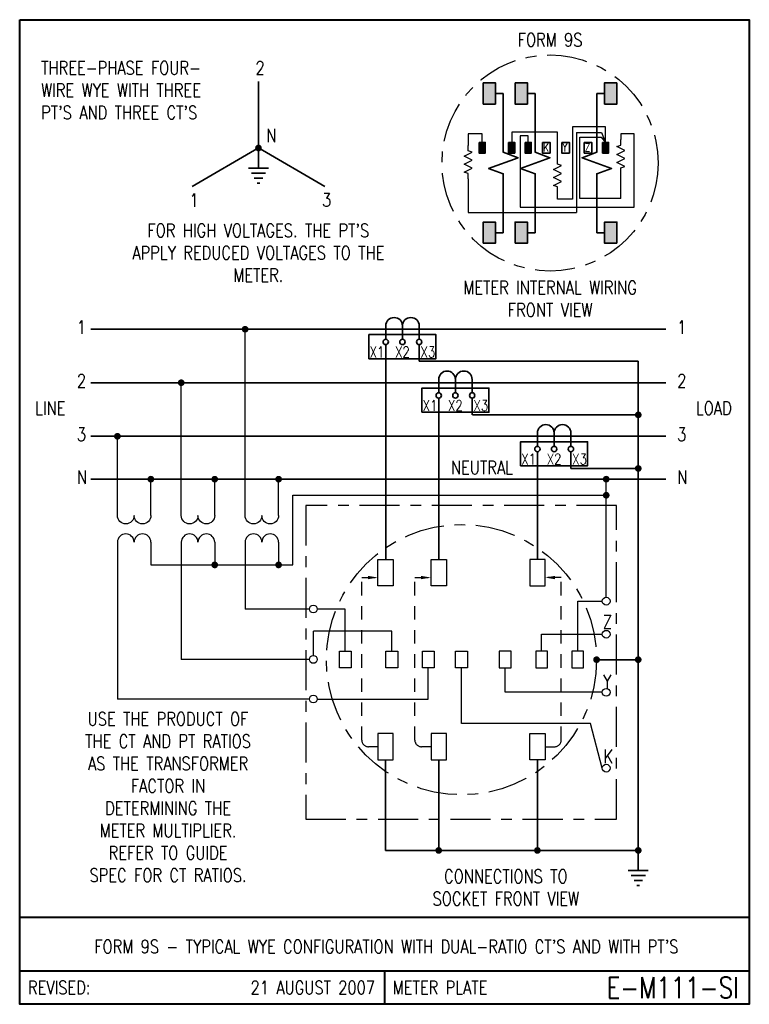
# Model space of a CAD drawing. Header units: inches. Extents: x 0 to 6.81, y 0 to 9.19.
import ezdxf
from ezdxf.enums import TextEntityAlignment as Align

# ---------------------------------------------------------------- set-up
doc = ezdxf.new("R2010")
doc.units = ezdxf.units.IN
doc.header["$LTSCALE"] = 0.5
doc.header["$MEASUREMENT"] = 0
doc.linetypes.add('CENTER2', pattern=[1.125, 0.75, -0.125, 0.125, -0.125])
doc.linetypes.add('HIDDEN', pattern=[0.375, 0.25, -0.125])
for name, color, linetype, lineweight in [('E-DETL-1LINE', 4, 'Continuous', 35), ('E-DETL-TEXT', 3, 'Continuous', 35), ('E-DETL-TTLB', 2, 'Continuous', 40), ('E-DETL-TTLB-TEXT', 5, 'Continuous', 50)]:
    doc.layers.add(name, color=color, linetype=linetype, lineweight=lineweight)
doc.layers.add('E-DETL-FINE', color=8, linetype='Continuous')
doc.styles.add('ROMANS', font='romans.shx', dxfattribs={"height": 0.046875})
doc.styles.get("Standard").update_dxf_attribs({"font": 'romans.shx', "width": 0.8})

# ---------------------------------------------------------------- blocks, each defined once
blk = doc.blocks.new('E-004')
at = {"const_width": 0.03125}
blk.add_lwpolyline([(-0.015625, 0, 1), (0.015625, 0, 1)], format="xyb", close=True, dxfattribs=at)
blk = doc.blocks.new('PE008')
for p, q in [((0.1875, -0.0938), (0.1875, 0.0938)), ((0.1875, 0), (0, 0)), ((0.2344, -0.0667), (0.2344, 0.0667)), ((0.2812, -0.0396), (0.2812, 0.0396)), ((0.3281, -0.0126), (0.3281, 0.0126))]:
    blk.add_line(p, q)
blk = doc.blocks.new('PE001c')
for p, q in [((0, 0.21875), (0, -0.21875)), ((-0.03125, 0.15625), (0.03125, 0.15625)), ((-0.03125, 0), (0.09375, 0)), ((-0.03125, -0.15625), (0.03125, -0.15625))]:
    blk.add_line(p, q)
blk.add_lwpolyline([(-0.03125, 0.15625, 1), (-0.03125, 0, 1), (-0.03125, -0.15625)], format="xyb")

msp = doc.modelspace()

# ---------------------------------------------------------------- hatches: boundary and pattern name
at = {"layer": 'E-DETL-1LINE'}
for points in [[(4.4405, 8.5988), (4.3262, 8.5988), (4.3262, 8.4008), (4.4405, 8.4008)], [(4.7385, 8.5988), (4.6241, 8.5988), (4.6241, 8.4008), (4.7385, 8.4008)], [(5.4595, 8.4008), (5.5738, 8.4008), (5.5738, 8.5988), (5.4595, 8.5988)], [(4.3447, 8.0422), (4.2876, 8.0422), (4.2876, 7.9432), (4.3447, 7.9432)], [(4.6208, 8.0422), (4.5636, 8.0422), (4.5636, 7.9432), (4.6208, 7.9432)], [(4.7741, 8.0422), (4.7169, 8.0422), (4.7169, 7.9432), (4.7741, 7.9432)], [(5.4967, 8.0422), (5.4396, 8.0422), (5.4396, 7.9432), (5.4967, 7.9432)], [(4.4405, 7.2992), (4.3262, 7.2992), (4.3262, 7.1012), (4.4405, 7.1012)], [(4.7385, 7.2992), (4.6241, 7.2992), (4.6241, 7.1012), (4.7385, 7.1012)], [(5.4595, 7.1012), (5.5738, 7.1012), (5.5738, 7.2992), (5.4595, 7.2992)]]:
    msp.add_hatch(color=256, dxfattribs=at).paths.add_polyline_path(points)

# ---------------------------------------------------------------- linework, layer by layer
for p, q in [((2.2287, 8.6111), (2.2287, 7.9904)), ((4.4405, 8.4998), (4.5136, 8.4998)), ((4.5136, 8.4998), (4.5136, 8.1411)), ((4.7385, 8.4998), (4.8116, 8.4998)), ((4.8116, 8.4998), (4.8116, 8.1411)), ((5.3864, 8.4998), (5.3864, 8.1411)), ((5.4595, 8.4998), (5.3864, 8.4998)), ((2.2287, 7.9904), (1.6087, 7.6325)), ((2.2287, 7.9904), (2.8486, 7.6325)), ((4.5136, 7.5589), (4.5136, 7.2992)), ((4.8116, 7.5589), (4.8116, 7.2992)), ((5.3864, 7.5589), (5.3864, 7.2992)), ((4.5136, 7.2002), (4.5136, 7.2992)), ((4.8116, 7.2002), (4.8116, 7.2992)), ((5.3864, 7.2002), (5.3864, 7.2992)), ((4.4405, 7.2002), (4.5136, 7.2002)), ((4.7385, 7.2002), (4.8116, 7.2002)), ((5.4595, 7.2002), (5.3864, 7.2002)), ((6.0293, 6.2993), (0.6637, 6.2993)), ((3.4161, 6.2681), (3.4161, 6.2056)), ((3.7286, 6.2681), (3.7286, 6.2056)), ((3.4161, 6.1556), (3.4161, 4.1518)), ((3.7286, 6.1556), (3.7286, 6.1553)), ((3.7286, 6.1553), (3.7286, 6)), ((5.773, 6), (3.7286, 6)), ((5.773, 6), (5.773, 1.436)), ((6.0293, 5.8), (0.6637, 5.8)), ((3.9105, 5.7063), (3.9105, 5.7688)), ((4.223, 5.7688), (4.223, 5.7063)), ((3.9105, 4.1518), (3.9105, 5.6563)), ((4.223, 5.6563), (4.223, 5.5)), ((5.773, 5.5), (4.225, 5.5)), ((6.0293, 5.3), (0.6637, 5.3)), ((4.8317, 5.2688), (4.8317, 5.2063)), ((5.1442, 5.2688), (5.1442, 5.2063)), ((4.8317, 5.1562), (4.8317, 4.1518)), ((5.1442, 5.1562), (5.1442, 5)), ((5.773, 5), (5.1442, 5)), ((6.0293, 4.9), (0.6637, 4.9)), ((5.3844, 3.2158), (5.773, 3.2158)), ((3.4151, 2.2798), (3.4151, 1.436)), ((3.9105, 2.2798), (3.9105, 1.436)), ((4.8317, 2.2798), (4.8317, 1.436)), ((5.773, 1.436), (3.4151, 1.436))]:
    msp.add_line(p, q, dxfattribs=at)
for points in [[(4.3262, 8.5988), (4.4405, 8.5988), (4.4405, 8.4008), (4.3262, 8.4008)], [(4.6241, 8.5988), (4.7385, 8.5988), (4.7385, 8.4008), (4.6241, 8.4008)], [(5.5738, 8.5988), (5.4595, 8.5988), (5.4595, 8.4008), (5.5738, 8.4008)], [(4.2876, 8.0422), (4.3447, 8.0422), (4.3447, 7.9432), (4.2876, 7.9432)], [(4.5636, 8.0422), (4.6208, 8.0422), (4.6208, 7.9432), (4.5636, 7.9432)], [(4.7169, 8.0422), (4.7741, 8.0422), (4.7741, 7.9432), (4.7169, 7.9432)], [(4.8792, 8.0422), (4.9499, 8.0422), (4.9499, 7.9432), (4.8792, 7.9432)], [(5.0597, 8.0422), (5.1303, 8.0422), (5.1303, 7.9432), (5.0597, 7.9432)], [(5.2687, 8.0422), (5.3393, 8.0422), (5.3393, 7.9432), (5.2687, 7.9432)], [(5.4396, 8.0422), (5.4967, 8.0422), (5.4967, 7.9432), (5.4396, 7.9432)], [(4.3262, 7.1012), (4.4405, 7.1012), (4.4405, 7.2992), (4.3262, 7.2992)], [(4.6241, 7.1012), (4.7385, 7.1012), (4.7385, 7.2992), (4.6241, 7.2992)], [(5.5738, 7.1012), (5.4595, 7.1012), (5.4595, 7.2992), (5.5738, 7.2992)], [(3.2595, 6.0243), (3.8845, 6.0243), (3.8845, 6.2493), (3.2595, 6.2493)], [(3.7538, 5.525), (4.3788, 5.525), (4.3788, 5.75), (3.7538, 5.75)], [(4.675, 5.025), (5.3, 5.025), (5.3, 5.25), (4.675, 5.25)]]:
    msp.add_lwpolyline(points, close=True, dxfattribs=at)
for points in [[(4.5136, 8.1411), (4.5136, 7.95), (4.651, 7.9), (4.3763, 7.8), (4.5136, 7.75), (4.5136, 7.5589)], [(4.8116, 8.1411), (4.8116, 7.95), (4.949, 7.9), (4.6742, 7.8), (4.8116, 7.75), (4.8116, 7.5589)], [(5.3864, 8.1411), (5.3864, 7.95), (5.249, 7.9), (5.5237, 7.8), (5.3864, 7.75), (5.3864, 7.5589)]]:
    msp.add_lwpolyline(points, dxfattribs=at)
for centre in [(3.4161, 6.1806), (3.5724, 6.1806), (3.7286, 6.1806), (3.9105, 5.6813), (4.0667, 5.6813), (4.223, 5.6813), (4.8317, 5.1813), (4.9879, 5.1813), (5.1442, 5.1813)]:
    msp.add_circle(centre, 0.025, dxfattribs=at)
at = {"layer": 'E-DETL-FINE'}
for p, q in [((5.4682, 8.187), (5.1609, 8.187)), ((5.1609, 8.187), (5.1609, 7.5133)), ((5.4682, 8.0422), (5.4682, 8.187)), ((4.3162, 8.1234), (4.1859, 8.1234)), ((4.1859, 8.1234), (4.1859, 8.0135)), ((4.3162, 8.0422), (4.3162, 8.1234)), ((5.0192, 8.1379), (4.5922, 8.1379)), ((4.5922, 8.1379), (4.5922, 8.0422)), ((4.7455, 8.1032), (4.672, 8.1032)), ((4.672, 8.1032), (4.672, 7.4381)), ((4.7455, 8.0422), (4.7455, 8.1032)), ((5.0192, 7.8894), (5.0192, 8.1379)), ((5.1957, 8.135), (5.1957, 7.3889)), ((5.1957, 8.135), (5.43, 8.135)), ((5.2275, 7.5191), (5.2275, 8.0916)), ((5.2275, 8.0916), (5.4271, 8.0916)), ((5.4271, 8.0916), (5.4682, 8.0422)), ((5.43, 8.135), (5.4682, 8.0422)), ((5.6118, 8.1234), (5.6118, 8.0681)), ((5.7338, 8.1234), (5.6118, 8.1234)), ((5.7338, 7.4381), (5.7338, 8.1234)), ((5.6118, 7.5191), (5.6118, 7.7556)), ((4.1859, 7.701), (4.1859, 7.3889)), ((5.0192, 7.5133), (5.0192, 7.5769)), ((5.1609, 7.5133), (5.0192, 7.5133)), ((5.6118, 7.5191), (5.2275, 7.5191)), ((4.1859, 7.3889), (5.1957, 7.3889)), ((4.672, 7.4381), (5.7338, 7.4381)), ((2.104, 4.5613), (2.104, 6.2993)), ((1.5078, 4.5613), (1.5078, 5.8)), ((0.9117, 4.5613), (0.9117, 5.3)), ((1.2242, 4.5613), (1.2242, 4.9)), ((1.8203, 4.5613), (1.8203, 4.9)), ((2.4165, 4.5613), (2.4165, 4.9)), ((5.474, 3.7979), (5.474, 4.9)), ((0.9117, 4.3113), (0.9117, 2.8485)), ((1.2242, 4.3113), (1.2242, 4.1)), ((1.5078, 4.3113), (1.5078, 3.2182)), ((1.8203, 4.3113), (1.8203, 4.1)), ((2.104, 4.3113), (2.104, 3.6886)), ((2.4165, 4.3113), (2.4165, 4.1)), ((2.7044, 3.6886), (2.104, 3.6886)), ((3.0387, 3.6886), (2.777, 3.6886)), ((3.0387, 3.2956), (3.0387, 3.6886)), ((5.2081, 3.7616), (5.4377, 3.7616)), ((5.2081, 3.2956), (5.2081, 3.7616)), ((3.4734, 3.4808), (2.7407, 3.4808)), ((2.7407, 3.2545), (2.7407, 3.4808)), ((3.4734, 3.2956), (3.4734, 3.4808)), ((4.8709, 3.2956), (4.8709, 3.4531)), ((4.8709, 3.4531), (5.4377, 3.4531)), ((2.7044, 3.2182), (1.5078, 3.2182)), ((3.8132, 2.8485), (3.8132, 3.1409)), ((4.1234, 2.6194), (4.1234, 3.1409)), ((4.5312, 2.9115), (4.5312, 3.1409)), ((2.7044, 2.8485), (0.9117, 2.8485)), ((2.777, 2.8485), (3.8132, 2.8485)), ((5.4377, 2.9115), (4.5312, 2.9115)), ((5.3264, 2.6194), (4.1234, 2.6194)), ((5.4377, 2.2037), (5.3264, 2.6194))]:
    msp.add_line(p, q, dxfattribs=at)
at = {"layer": 'E-DETL-FINE', "linetype": 'HIDDEN'}
for p, q in [((3.1926, 2.4661), (3.1926, 3.9819)), ((3.1926, 3.9819), (3.3437, 3.9819)), ((3.688, 2.4661), (3.688, 3.9819)), ((3.688, 3.9819), (3.839, 3.9819)), ((5.0542, 3.9819), (4.9031, 3.9819)), ((5.0542, 2.4661), (5.0542, 3.9819)), ((3.3437, 2.4036), (3.2551, 2.4036)), ((3.839, 2.4036), (3.7505, 2.4036)), ((4.9031, 2.4036), (4.9917, 2.4036))]:
    msp.add_line(p, q, dxfattribs=at)
at = {"layer": 'E-DETL-FINE'}
for points in [[(4.1859, 7.701), (4.1859, 7.751), (4.1484, 7.7635), (4.2234, 7.801), (4.1484, 7.8385), (4.2234, 7.876), (4.1484, 7.9135), (4.2234, 7.951), (4.1859, 7.9635), (4.1859, 8.0135)], [(5.6118, 7.7556), (5.6118, 7.8056), (5.6493, 7.8181), (5.5743, 7.8556), (5.6493, 7.8931), (5.5743, 7.9306), (5.6493, 7.9681), (5.5743, 8.0056), (5.6118, 8.0181), (5.6118, 8.0681)], [(5.0192, 7.5769), (5.0192, 7.6269), (4.9817, 7.6394), (5.0567, 7.6769), (4.9817, 7.7144), (5.0567, 7.7519), (4.9817, 7.7894), (5.0567, 7.8269), (5.0192, 7.8394), (5.0192, 7.8894)], [(1.2242, 4.1), (2.55, 4.1), (2.55, 4.75), (5.474, 4.75)]]:
    msp.add_lwpolyline(points, dxfattribs=at)
at = {"layer": 'E-DETL-FINE', "linetype": 'CENTER2'}
msp.add_lwpolyline([(2.6692, 1.7262), (5.5712, 1.7262), (5.5712, 4.6555), (2.6692, 4.6555)], close=True, dxfattribs=at)
at = {"layer": 'E-DETL-FINE'}
for points in [[(1.2242, 4.5613, -1), (1.0679, 4.5613, -1), (0.9117, 4.5613)], [(1.8203, 4.5613, -1), (1.6641, 4.5613, -1), (1.5078, 4.5613)], [(2.4165, 4.5613, -1), (2.2602, 4.5613, -1), (2.104, 4.5613)], [(1.2242, 4.3113, 1), (1.0679, 4.3113, 1), (0.9117, 4.3113)], [(1.8203, 4.3113, 1), (1.6641, 4.3113, 1), (1.5078, 4.3113)], [(2.4165, 4.3113, 1), (2.2602, 4.3113, 1), (2.104, 4.3113)]]:
    msp.add_lwpolyline(points, format="xyb", dxfattribs=at)
for points in [[(3.3437, 4.1518), (3.4866, 4.1518), (3.4866, 3.9043), (3.3437, 3.9043)], [(3.839, 4.1518), (3.9819, 4.1518), (3.9819, 3.9043), (3.839, 3.9043)], [(4.9031, 4.1518), (4.7602, 4.1518), (4.7602, 3.9043), (4.9031, 3.9043)], [(2.9834, 3.2956), (3.0939, 3.2956), (3.0939, 3.1409), (2.9834, 3.1409)], [(3.4182, 3.2956), (3.5286, 3.2956), (3.5286, 3.1409), (3.4182, 3.1409)], [(3.758, 3.2956), (3.8684, 3.2956), (3.8684, 3.1409), (3.758, 3.1409)], [(4.0682, 3.2956), (4.1786, 3.2956), (4.1786, 3.1409), (4.0682, 3.1409)], [(4.5864, 3.2956), (4.4759, 3.2956), (4.4759, 3.1409), (4.5864, 3.1409)], [(4.9262, 3.2956), (4.8157, 3.2956), (4.8157, 3.1409), (4.9262, 3.1409)], [(5.2633, 3.2956), (5.1529, 3.2956), (5.1529, 3.1409), (5.2633, 3.1409)], [(3.3437, 2.2798), (3.4866, 2.2798), (3.4866, 2.5274), (3.3437, 2.5274)], [(3.839, 2.2798), (3.9819, 2.2798), (3.9819, 2.5274), (3.839, 2.5274)], [(4.9031, 2.2798), (4.7602, 2.2798), (4.7602, 2.5274), (4.9031, 2.5274)]]:
    msp.add_lwpolyline(points, close=True, dxfattribs=at)
at = {"layer": 'E-DETL-FINE', "linetype": 'CENTER2'}
for centre, radius in [((4.95, 7.85), 1.0088), ((4.1234, 3.2158), 1.261)]:
    msp.add_circle(centre, radius, dxfattribs=at)
at = {"layer": 'E-DETL-FINE'}
for centre in [(5.474, 3.7616), (2.7407, 3.6886), (5.474, 3.4531), (2.7407, 3.2182), (5.474, 2.9115), (2.7407, 2.8485), (5.474, 2.2037)]:
    msp.add_circle(centre, 0.0363, dxfattribs=at)
at = {"layer": 'E-DETL-FINE', "linetype": 'HIDDEN'}
for centre, start, end in [((3.2551, 2.4661), 180, 270), ((3.7505, 2.4661), 180, 270), ((4.9917, 2.4661), 270, 0)]:
    msp.add_arc(centre, 0.0625, start, end, dxfattribs=at)
at = {"layer": 'E-DETL-FINE'}
for points in [[(3.2499, 3.9976), (3.3437, 3.9819), (3.2499, 3.9663)], [(3.7453, 3.9976), (3.839, 3.9819), (3.7453, 3.9663)], [(4.9969, 3.9976), (4.9031, 3.9819), (4.9969, 3.9663)]]:
    msp.add_solid(points, dxfattribs=at)
at = {"layer": 'E-DETL-TTLB'}
msp.add_lwpolyline([(0, 9.1875), (6.8095, 9.1875), (6.8095, 0), (0, 0)], close=True, dxfattribs=at)
for points in [[(0, 0.8125), (6.8095, 0.8125)], [(0, 0.3125), (6.8095, 0.3125)], [(3.4048, 0.3125), (3.4048, 0)]]:
    msp.add_lwpolyline(points, dxfattribs=at)

# ---------------------------------------------------------------- block references
at = {"layer": 'E-DETL-1LINE'}
for p in [(2.2287, 7.9904), (2.104, 6.2993), (1.5078, 5.8), (5.773, 5.5), (0.9117, 5.3), (5.773, 5), (1.2242, 4.9), (1.8203, 4.9), (2.4165, 4.9), (5.474, 4.9), (5.474, 4.75), (1.8203, 4.1), (2.4165, 4.1), (5.3844, 3.2158), (5.773, 3.2158), (3.9105, 1.436), (4.8317, 1.436), (5.773, 1.436)]:
    msp.add_blockref('E-004', p, dxfattribs=at)
at = {"layer": 'E-DETL-1LINE', "rotation": 270}
for p in [(2.2287, 7.9904), (5.773, 1.436)]:
    msp.add_blockref('PE008', p, dxfattribs=at)
at = {"layer": 'E-DETL-1LINE', "xscale": -1, "rotation": 90}
for p in [(3.5724, 6.2993), (4.0667, 5.8), (4.9879, 5.3)]:
    msp.add_blockref('PE001c', p, dxfattribs=at)

# ---------------------------------------------------------------- texts
at = {"layer": 'E-DETL-TEXT', "style": 'ROMANS', "width": 0.8}
for s, p in [('REVISED:', (0.0773, 0.1563)), ('METER PLATE', (3.482, 0.1563))]:
    msp.add_text(s, height=0.125, dxfattribs=at).set_placement(p, align=Align.MIDDLE_LEFT)
for s, height, p in [('21 AUGUST 2007', 0.125, (3.316, 0.1563)), ('E-M111-SI', 0.19685, (6.7114, 0.1563))]:
    msp.add_text(s, height=height, dxfattribs=at).set_placement(p, align=Align.MIDDLE_RIGHT)
at = {"layer": 'E-DETL-TEXT'}
for s, insert, char_height, width, attachment_point in [('FORM 9S', (4.95, 9), 0.125, 1.021609, 5), ("THREE-PHASE FOUR-\\PWIRE WYE WITH THREE\\PPT'S AND THREE CT'S", (0.2, 8.8), 0.125, 2.119747, 1), ('2', (2.2007, 8.8), 0.125, 0.234375, 1), ('N', (2.3024, 8.1702), 0.125, 0.234375, 1), ('K', (4.8846, 8.033), 0.075, 0.072229, 1), ('Y', (5.0651, 8.033), 0.075, 0.075, 1), ('Z', (5.2741, 8.033), 0.075, 0.075, 1), ('1', (1.584, 7.566), 0.125, 0.234375, 1), ('3', (2.8217, 7.5684), 0.125, 0.234375, 1), ("FOR HIGH VOLTAGES. THE PT'S APPLY REDUCED VOLTAGES TO THE METER.", (2.227, 7.2835), 0.125, 2.608736, 2), ('METER INTERNAL WIRING FRONT VIEW', (4.95, 6.75), 0.125, 1.78125, 2), ('1', (0.5336, 6.3802), 0.125, 0.234375, 1), ('1', (6.1362, 6.3802), 0.125, 0.234375, 1), ('X1', (3.3349, 6.1368), 0.1, 0.246995, 2), ('X2', (3.5724, 6.1368), 0.1, 0.246995, 2), ('X3', (3.8099, 6.1368), 0.1, 0.246995, 2), ('2', (0.5336, 5.8809), 0.125, 0.234375, 1), ('2', (6.1362, 5.8809), 0.125, 0.234375, 1), ('LINE', (0.1438, 5.625), 0.125, 0.290935, 1), ('X1', (3.8292, 5.6375), 0.1, 0.246995, 2), ('X2', (4.0667, 5.6375), 0.1, 0.246995, 2), ('X3', (4.3042, 5.6375), 0.1, 0.246995, 2), ('LOAD', (6.3115, 5.625), 0.125, 0.296875, 1), ('3', (0.5336, 5.3809), 0.125, 0.234375, 1), ('3', (6.1362, 5.3809), 0.125, 0.234375, 1), ('NEUTRAL', (4.025, 5.0718), 0.125, 0.635482, 1), ('X1', (4.7504, 5.1375), 0.1, 0.246995, 2), ('X2', (4.9879, 5.1375), 0.1, 0.246995, 2), ('X3', (5.2254, 5.1375), 0.1, 0.246995, 2), ('N', (0.5336, 4.9809), 0.125, 0.234375, 1), ('N', (6.1362, 4.9809), 0.125, 0.234375, 1), ('Z', (5.4433, 3.6319), 0.125, 0.09375, 1), ('Y', (5.4433, 3.0734), 0.125, 0.09375, 1), ('USE THE PRODUCT OF THE CT AND PT RATIOS AS THE TRANSFORMER FACTOR IN DETERMINING THE METER MULTIPLIER.\\PREFER TO GUIDE\\PSPEC FOR CT RATIOS.', (1.3845, 2.7253), 0.125, 1.6875, 2), ('K', (5.4479, 2.3765), 0.125, 0.090286, 1), ('CONNECTIONS TO SOCKET FRONT VIEW', (4.5372, 1.2569), 0.125, 1.78125, 2)]:
    msp.add_mtext(s, dxfattribs=dict(at, insert=insert, char_height=char_height, width=width, attachment_point=attachment_point))
at = {"layer": 'E-DETL-TTLB-TEXT', "style": 'ROMANS', "width": 0.8}
msp.add_text("FORM 9S - TYPICAL WYE CONFIGURATION WITH DUAL-RATIO CT'S AND WITH PT'S", height=0.125, dxfattribs=at).set_placement((3.4217, 0.4764), align=Align.CENTER)

doc.saveas('drawing.dxf')
